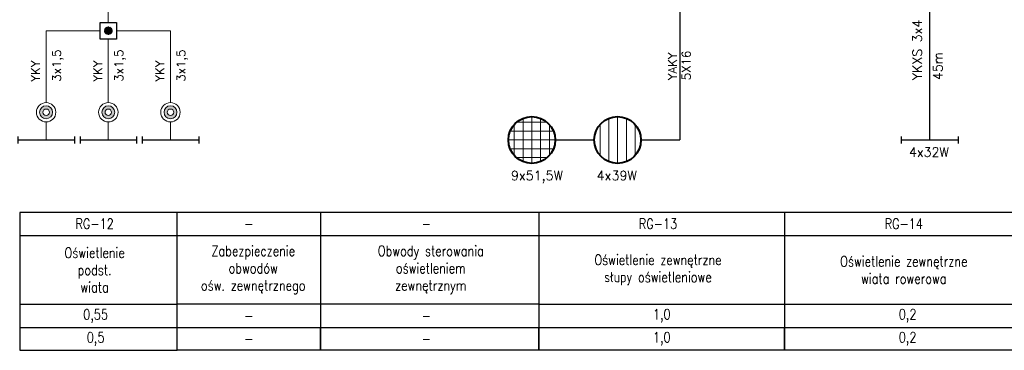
# Model space of a CAD drawing. Header units: millimetres. Extents: x 2505 to 3495, y 1397 to 1684.
# Tile 34 of 59: x 2965 to 3084, y 1560 to 1599. Entities that reach past the tile are written whole.
import ezdxf
from ezdxf.enums import TextEntityAlignment as Align

# ---------------------------------------------------------------- set-up
doc = ezdxf.new("R2010")
doc.units = ezdxf.units.MM
doc.linetypes.add('CONTINUA', pattern=[0])
for name, color, linetype in [('E_Opis', 7, 'Continuous'), ('IE-SYMBOL', 3, 'Continuous'), ('OPIS', 7, 'Continuous')]:
    doc.layers.add(name, color=color, linetype=linetype)
for name, color, linetype, lineweight in [('EB_E_opr_iluminacja ogrodu', 1, 'Continuous', 40), ('EB_PRZEWODY', 3, 'Continuous', 20), ('EB_łączniki', 3, 'Continuous', 20), ('PRZEWODY', 3, 'Continuous', 20), ('SZYNY', 1, 'Continuous', 40)]:
    doc.layers.add(name, color=color, linetype=linetype, lineweight=lineweight)
doc.styles.add('ROMANS', font='romans.shx', dxfattribs={"width": 0.8})
doc.styles.add('SIMPLEX', font='simplex.shx', dxfattribs={"width": 0.8})

# ---------------------------------------------------------------- blocks, each defined once
blk = doc.blocks.new('4432')
at = {"layer": 'EB_E_opr_iluminacja ogrodu', "color": 3, "lineweight": 5}
for p, q in [((3980.08, 1622.66), (3980.08, 1617.43)), ((3981.14, 1622.87), (3981.14, 1617.22)), ((3982.21, 1622.66), (3982.21, 1617.43)), ((3979.02, 1621.9), (3979.02, 1618.19)), ((3983.27, 1621.9), (3983.27, 1618.19))]:
    blk.add_line(p, q, dxfattribs=at)
at = {"layer": 'EB_E_opr_iluminacja ogrodu', "color": 3, "lineweight": 40}
blk.add_circle((3981.14, 1620.05), 2.82, dxfattribs=at)
blk = doc.blocks.new('453126')
at = {"layer": 'EB_E_opr_iluminacja ogrodu', "color": 3, "lineweight": 5}
for p, q in [((3979.54, 1612.92), (3979.54, 1607.68)), ((3980.6, 1613.12), (3980.6, 1607.48)), ((3981.67, 1612.92), (3981.67, 1607.68)), ((3978.48, 1612.16), (3978.48, 1608.44)), ((3982.46, 1612.43), (3978.75, 1612.43)), ((3982.73, 1612.16), (3982.73, 1608.44)), ((3983.22, 1611.36), (3977.99, 1611.36)), ((3983.43, 1610.3), (3977.78, 1610.3)), ((3983.22, 1609.24), (3977.99, 1609.24)), ((3982.46, 1608.17), (3978.75, 1608.17))]:
    blk.add_line(p, q, dxfattribs=at)
at = {"layer": 'EB_E_opr_iluminacja ogrodu', "color": 3, "lineweight": 40}
blk.add_circle((3980.6, 1610.3), 2.82, dxfattribs=at)
blk = doc.blocks.new('LAMPA')
for p, q in [((-4, 0.5), (-4, -0.5)), ((-4, 0), (4, 0)), ((4, 0.5), (4, -0.5))]:
    blk.add_line(p, q)
blk = doc.blocks.new('łącznik dotykowy')
h = blk.add_hatch(color=1)
h.dxf.hatch_style = 1
h.paths.add_polyline_path([(-0.156, 0, 1), (0.156, 0, 1)])
h.paths.add_polyline_path([(0.078, 0, -1), (-0.078, 0, -1)], flags=16)
at = {"layer": 'EB_łączniki', "color": 1}
for radius in [0.234, 0.156, 0.078]:
    blk.add_circle((0, 0), radius, dxfattribs=at)
blk = doc.blocks.new('P-PUNKT')
for p, q in [((-0.64, 0.17), (-0.66, 0.02)), ((-0.64, 0.17), (-0.66, 0.02)), ((-0.64, 0), (-0.66, -0.03)), ((-0.6, 0.28), (-0.64, 0.17)), ((-0.6, 0.28), (-0.64, 0.17)), ((-0.6, 0.14), (-0.64, 0.09)), ((-0.6, 0), (-0.64, 0)), ((-0.51, 0.43), (-0.6, 0.28)), ((-0.51, 0.43), (-0.6, 0.28)), ((-0.51, 0.29), (-0.6, 0.19)), ((-0.51, 0.15), (-0.6, 0.1)), ((-0.51, 0.01), (-0.6, 0)), ((-0.4, 0.52), (-0.51, 0.43)), ((-0.4, 0.52), (-0.51, 0.43)), ((-0.4, 0.41), (-0.51, 0.33)), ((-0.4, 0.29), (-0.51, 0.24)), ((-0.4, 0.17), (-0.51, 0.15)), ((-0.4, 0.06), (-0.51, 0.05)), ((-0.27, 0.61), (-0.4, 0.52)), ((-0.27, 0.61), (-0.4, 0.52)), ((-0.27, 0.5), (-0.4, 0.43)), ((-0.27, 0.38), (-0.4, 0.33)), ((-0.27, 0.27), (-0.4, 0.24)), ((-0.27, 0.16), (-0.4, 0.14)), ((-0.27, 0.05), (-0.4, 0.05)), ((-0.27, 0.61), (-0.27, -0.61)), ((-0.27, 0.61), (-0.27, -0.61)), ((-0.1, 0.66), (0.1, 0.66)), ((-0.1, 0.66), (0.1, 0.66)), ((-0.1, -0.66), (-0.1, 0.66)), ((-0.1, 0.66), (-0.1, -0.66)), ((-0.1, 0.56), (0.1, 0.56)), ((-0.1, 0.46), (0.1, 0.46)), ((-0.1, 0.36), (0.1, 0.36)), ((-0.1, 0.26), (0.1, 0.26)), ((-0.1, 0.15), (0.1, 0.15)), ((-0.1, 0.05), (0.1, 0.05)), ((0.1, -0.66), (0.1, 0.66)), ((0.1, 0.66), (0.1, -0.66)), ((0.27, 0.61), (0.27, -0.61)), ((0.27, 0.61), (0.27, -0.61)), ((0.27, 0.61), (0.4, 0.52)), ((0.27, 0.61), (0.4, 0.52)), ((0.27, 0.5), (0.4, 0.43)), ((0.27, 0.38), (0.4, 0.33)), ((0.27, 0.27), (0.4, 0.24)), ((0.27, 0.16), (0.4, 0.14)), ((0.27, 0.05), (0.4, 0.05)), ((0.4, 0.52), (0.51, 0.43)), ((0.4, 0.52), (0.51, 0.43)), ((0.4, 0.41), (0.51, 0.33)), ((0.4, 0.29), (0.51, 0.24)), ((0.4, 0.17), (0.51, 0.15)), ((0.4, 0.06), (0.51, 0.05)), ((0.51, 0.43), (0.6, 0.28)), ((0.51, 0.43), (0.6, 0.28)), ((0.51, 0.29), (0.6, 0.19)), ((0.51, 0.15), (0.6, 0.1)), ((0.51, 0.01), (0.6, 0)), ((0.6, 0.28), (0.64, 0.17)), ((0.6, 0.28), (0.64, 0.17)), ((0.6, 0.14), (0.64, 0.09)), ((0.6, 0), (0.64, 0)), ((0.64, 0.17), (0.66, 0.02)), ((0.64, 0.17), (0.66, 0.02)), ((0.64, 0), (0.66, -0.03)), ((-0.65, -0.08), (-0.64, -0.17)), ((-0.64, -0.17), (-0.65, -0.08)), ((-0.6, -0.14), (-0.64, -0.08)), ((-0.64, -0.17), (-0.6, -0.28)), ((-0.6, -0.28), (-0.64, -0.17)), ((-0.51, -0.13), (-0.6, -0.09)), ((-0.51, -0.27), (-0.6, -0.18)), ((-0.6, -0.28), (-0.51, -0.41)), ((-0.51, -0.41), (-0.6, -0.28)), ((-0.4, -0.06), (-0.51, -0.04)), ((-0.4, -0.17), (-0.51, -0.13)), ((-0.4, -0.29), (-0.51, -0.23)), ((-0.4, -0.41), (-0.51, -0.32)), ((-0.51, -0.41), (-0.4, -0.52)), ((-0.4, -0.52), (-0.51, -0.41)), ((-0.27, -0.06), (-0.4, -0.05)), ((-0.27, -0.17), (-0.4, -0.14)), ((-0.27, -0.28), (-0.4, -0.24)), ((-0.27, -0.39), (-0.4, -0.33)), ((-0.27, -0.5), (-0.4, -0.43)), ((-0.4, -0.52), (-0.27, -0.61)), ((-0.27, -0.61), (-0.4, -0.52)), ((-0.1, -0.05), (0.1, -0.05)), ((-0.1, -0.15), (0.1, -0.15)), ((-0.1, -0.26), (0.1, -0.26)), ((-0.1, -0.36), (0.1, -0.36)), ((-0.1, -0.46), (0.1, -0.46)), ((-0.1, -0.56), (0.1, -0.56)), ((0.1, -0.66), (-0.1, -0.66)), ((-0.1, -0.66), (0.1, -0.66)), ((0.27, -0.06), (0.4, -0.05)), ((0.27, -0.17), (0.4, -0.14)), ((0.27, -0.28), (0.4, -0.24)), ((0.27, -0.39), (0.4, -0.33)), ((0.27, -0.5), (0.4, -0.43)), ((0.4, -0.52), (0.27, -0.61)), ((0.27, -0.61), (0.4, -0.52)), ((0.4, -0.06), (0.51, -0.04)), ((0.4, -0.17), (0.51, -0.13)), ((0.4, -0.29), (0.51, -0.23)), ((0.4, -0.41), (0.51, -0.32)), ((0.51, -0.41), (0.4, -0.52)), ((0.4, -0.52), (0.51, -0.41)), ((0.51, -0.13), (0.6, -0.09)), ((0.51, -0.27), (0.6, -0.18)), ((0.6, -0.28), (0.51, -0.41)), ((0.51, -0.41), (0.6, -0.28)), ((0.6, -0.14), (0.64, -0.08)), ((0.64, -0.17), (0.6, -0.28)), ((0.6, -0.28), (0.64, -0.17)), ((0.65, -0.08), (0.64, -0.17)), ((0.64, -0.17), (0.65, -0.08))]:
    blk.add_line(p, q)
at = {"ltscale": 5}
blk.add_line((0.66, 0.02), (0.66, -0.08), dxfattribs=at)
blk.add_point((0, 0))

msp = doc.modelspace()

# ---------------------------------------------------------------- linework, layer by layer
at = {"ltscale": 5}
for p, q in [((2984.34, 1573.43), (3001.63, 1573.43)), ((3001.63, 1573.43), (3031.29, 1573.43)), ((3027.97, 1573.43), (3057.62, 1573.43)), ((3057.62, 1573.43), (3087.27, 1573.43)), ((3027.97, 1565.12), (3057.62, 1565.12)), ((3057.62, 1565.12), (3087.27, 1565.12))]:
    msp.add_line(p, q, dxfattribs=at)
at = {"layer": 'EB_PRZEWODY', "linetype": 'CONTINUA'}
for p, q in [((2968.54, 1589.45), (2968.54, 1598.11)), ((2975.04, 1598.11), (2968.54, 1598.11)), ((2983.54, 1598.11), (2977.04, 1598.11)), ((2983.54, 1589.45), (2983.54, 1598.11)), ((2968.54, 1584.94), (2968.54, 1587.11)), ((2983.54, 1584.94), (2983.54, 1587.11))]:
    msp.add_line(p, q, dxfattribs=at)
at = {"layer": 'IE-SYMBOL', "lineweight": -3}
for p, q in [((3044.99, 1626.48), (3044.99, 1584.94)), ((3075.11, 1617.92), (3075.11, 1584.94))]:
    msp.add_line(p, q, dxfattribs=at)
at = {"layer": 'IE-SYMBOL'}
msp.add_lwpolyline([(2977.04, 1597.11), (2975.04, 1597.11), (2975.04, 1599.11), (2977.04, 1599.11)], close=True, dxfattribs=at)
at = {"layer": 'OPIS', "ltscale": 5}
for p, q in [((3001.63, 1576.2), (2984.34, 1576.2)), ((3027.97, 1576.2), (3001.63, 1576.2)), ((3057.62, 1576.2), (3027.97, 1576.2)), ((3087.27, 1576.2), (3057.62, 1576.2))]:
    msp.add_line(p, q, dxfattribs=at)
at = {"layer": 'OPIS'}
for p, q in [((3001.63, 1576.2), (3001.63, 1562.34)), ((3001.63, 1576.2), (3001.63, 1562.34)), ((3027.97, 1576.2), (3027.97, 1562.34)), ((3057.62, 1576.2), (3057.62, 1562.34)), ((3001.63, 1565.12), (2984.34, 1565.12)), ((3027.97, 1565.12), (3001.63, 1565.12))]:
    msp.add_line(p, q, dxfattribs=at)
at = {"layer": 'OPIS', "lineweight": -3}
for p, q in [((2965.35, 1573.43), (2984.34, 1573.43)), ((2965.35, 1565.12), (2984.34, 1565.12))]:
    msp.add_line(p, q, dxfattribs=at)
at = {"layer": 'OPIS', "lineweight": -3, "ltscale": 5}
msp.add_line((2965.35, 1562.34), (2984.34, 1562.34), dxfattribs=at)
at = {"layer": 'OPIS', "lineweight": -3}
msp.add_lwpolyline([(2965.35, 1559.57), (2984.34, 1559.57), (2984.34, 1576.2), (2965.35, 1576.2)], close=True, dxfattribs=at)
at = {"layer": 'OPIS'}
for points in [[(2984.34, 1562.34), (3001.63, 1562.34), (3001.63, 1559.57), (2984.34, 1559.57)], [(3001.63, 1562.34), (3027.97, 1562.34), (3027.97, 1559.57), (3001.63, 1559.57)], [(3027.97, 1562.34), (3057.62, 1562.34), (3057.62, 1559.57), (3027.97, 1559.57)], [(3057.62, 1562.34), (3087.27, 1562.34), (3087.27, 1559.57), (3057.62, 1559.57)]]:
    msp.add_lwpolyline(points, close=True, dxfattribs=at)
at = {"layer": 'PRZEWODY'}
for p, q in [((2976.04, 1632.1), (2976.04, 1599.11)), ((2976.04, 1597.11), (2976.04, 1589.45)), ((2976.04, 1587.11), (2976.04, 1584.94))]:
    msp.add_line(p, q, dxfattribs=at)
at = {"layer": 'SZYNY', "color": 3, "lineweight": -3}
for p, q in [((3029.95, 1584.94), (3034.65, 1584.94)), ((3040.29, 1584.94), (3044.99, 1584.94))]:
    msp.add_line(p, q, dxfattribs=at)

# ---------------------------------------------------------------- block references
at = {"color": 252, "true_color": 0x939598, "xscale": 5, "yscale": 5, "zscale": 5}
for p in [(2968.54, 1588.28), (2976.04, 1588.28), (2983.54, 1588.28)]:
    msp.add_blockref('łącznik dotykowy', p, dxfattribs=at)
for name, p in [('453126', (-953.48, -25.36)), ('4432', (-943.67, -35.11))]:
    msp.add_blockref(name, p)
at = {"layer": 'IE-SYMBOL'}
for p, xscale, yscale, zscale in [((2968.54, 1584.94), 0.8517600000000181, 0.8517600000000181, 0.8517600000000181), ((2976.04, 1584.94), 0.8517600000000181, 0.8517600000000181, 0.8517600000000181), ((2983.54, 1584.94), 0.8517600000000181, 0.8517600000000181, 0.8517600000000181), ((3075.12, 1584.94), 0.8603636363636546, 0.8603636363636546, 0.8603636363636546)]:
    msp.add_blockref('LAMPA', p, dxfattribs=dict(at, xscale=xscale, yscale=yscale, zscale=zscale))
at = {"layer": 'PRZEWODY', "xscale": 0.7, "yscale": 0.7, "zscale": 0.7}
msp.add_blockref('P-PUNKT', (2976.04, 1598.11), dxfattribs=at)

# ---------------------------------------------------------------- texts
at = {"layer": 'E_Opis', "lineweight": -3, "attachment_point": 5, "style": 'SIMPLEX'}
for s, insert, char_height, width in [('RG-12', (2974.39, 1574.83), 1.247, 14.1127), ('RG-13', (3042.34, 1574.83), 1.247, 14.1127), ('RG-14', (3071.99, 1574.83), 1.247, 14.1127), ('Oświetlenie\\Ppodst.\\Pwiata', (2974.39, 1569.26), 1.2474, 14.7809), ('\\pxqc;Oświetlenie zewnętrzne\\Psłupy oświetleniowe ', (3042.34, 1569.26), 1.2474, 19.3812), ('\\pxqc;Oświetlenie zewnętrzne\\Pwiata rowerowa', (3071.99, 1569.26), 1.2474, 17.8952), ('\\pxqc;0,55', (2974.51, 1563.71), 1.247, 14.1127), ('\\pxqc;0,5', (2974.51, 1560.94), 1.247, 14.1127)]:
    msp.add_mtext(s, dxfattribs=dict(at, insert=insert, char_height=char_height, width=width))
at = {"layer": 'E_Opis', "attachment_point": 5, "style": 'SIMPLEX'}
for s, insert, char_height, width in [('\\pxqc;-', (2992.99, 1574.82), 1.247, 17.2941), ('\\pxqc;-', (3014.41, 1574.82), 1.247, 17.2941), ('\\pxqc;Zabezpieczenie\\Pobwodów \\Pośw. zewnętrznego', (2993.52, 1569.27), 1.2474, 16.3801), ('\\pxqc;Obwody sterowania\\Poświetleniem\\Pzewnętrznym', (3014.94, 1569.27), 1.2474, 16.3801), ('1,0', (3042.8, 1563.73), 1.247, 29.6507), ('0,2', (3072.45, 1563.73), 1.247, 29.6507), ('\\pxqc;-', (2992.99, 1563.73), 1.247, 17.2941), ('\\pxqc;-', (3014.41, 1563.73), 1.247, 17.2941), ('1,0', (3042.8, 1560.96), 1.247, 29.6507), ('0,2', (3072.45, 1560.96), 1.247, 29.6507), ('\\pxqc;-', (2992.99, 1560.96), 1.247, 17.2941), ('\\pxqc;-', (3014.41, 1560.96), 1.247, 17.2941)]:
    msp.add_mtext(s, dxfattribs=dict(at, insert=insert, char_height=char_height, width=width))
at = {"layer": 'OPIS', "lineweight": -3, "style": 'SIMPLEX'}
for s, p in [('YKXS 3x4', (3074.17, 1592.15)), ('45m', (3076.66, 1592.15))]:
    msp.add_text(s, height=1.12, rotation=90, dxfattribs=at).set_placement(p)
at = {"layer": 'OPIS', "style": 'SIMPLEX'}
for p in [(2969.29, 1591.97), (2976.79, 1591.97), (2984.29, 1591.97)]:
    msp.add_text('3x1,5', height=1.04, rotation=90, dxfattribs=at).set_placement(p, align=Align.TOP_LEFT)
for p in [(2967.79, 1591.97), (2975.29, 1591.97), (2982.79, 1591.97)]:
    msp.add_text('YKY', height=1.04, rotation=90, dxfattribs=at).set_placement(p)
at = {"layer": 'OPIS', "lineweight": -3, "style": 'SIMPLEX'}
for s, p in [('4x32W', (3072.6, 1582.92)), ('9x51,5W', (3024.61, 1580.09)), ('4x39W', (3034.96, 1580.09))]:
    msp.add_text(s, height=1.12, dxfattribs=at).set_placement(p)
at = {"layer": 'OPIS', "lineweight": -3, "style": 'ROMANS', "flags": 4}
for tag, p, s in [('YAKY', (3044.6, 1592.15), 'YDY'), ('5X16', (3046.27, 1592.15), '3x1,5')]:
    msp.add_attdef(tag, p, s, height=1.04, rotation=90, dxfattribs=at)

doc.saveas('drawing.dxf')
